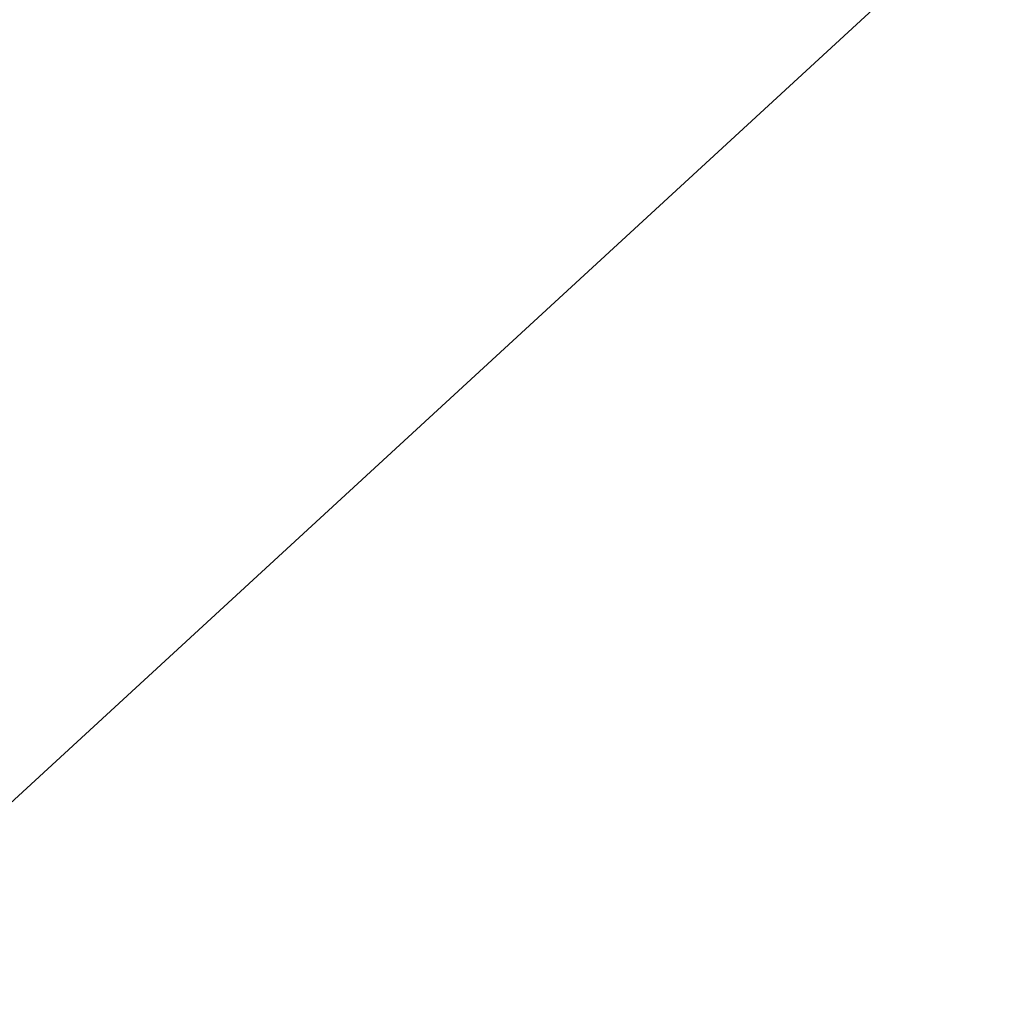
# Model space of a CAD drawing. Header units: centimetres. Extents: x -4.2 to 44.7, y 2.4 to 18.7.
# Tile 172 of 256: x 0.4063 to 0.4301, y 16.2938 to 16.3177. Entities that reach past the tile are written whole.
import ezdxf

# ---------------------------------------------------------------- set-up
doc = ezdxf.new("R2010")
doc.units = ezdxf.units.CM
doc.layers.add('417', color=7, linetype='Continuous', true_color=0x9a9ae5)

msp = doc.modelspace()

# ---------------------------------------------------------------- meshes
at = {"layer": '417', "color": 254, "true_color": 0xcad1ee}
mesh = msp.add_polyface(dxfattribs=at)
corners = [(0.120847, 16.593752, 36.785484), (0.218694, 16.666365, 36.792), (0.101789, 16.59593, 36.785061), (0.13951, 16.595173, 36.786079), (0.157585, 16.600046, 36.786842), (-0.010996, 16.575237, 36.718796), (-0.021103, 16.494535, 36.680748), (0.016309, 16.550104, 36.718258), (0.048235, 16.626848, 36.78516), (0.064042, 16.612669, 36.784866), (0.047803, 16.5305, 36.718128), (0.082419, 16.602169, 36.78484), (0.082258, 16.517193, 36.718407), (0.101789, 16.59593, 36.785061), (0.118339, 16.510651, 36.719078), (0.120847, 16.593752, 36.785484), (0.154653, 16.511047, 36.720119), (0.13951, 16.595173, 36.786079), (0.18974, 16.518303, 36.721485), (0.157585, 16.600046, 36.786842), (0.222388, 16.533098, 36.723167), (0.174413, 16.608196, 36.787739), (0.01971, 16.377686, 34.464863), (0.136159, 16.58742, 34.281239), (0.228184, 16.485291, 34.278526), (-0.063851, 16.443914, 34.46595), (0.044134, 16.689548, 34.283947), (-0.13972, 16.519005, 34.467712), (-0.060677, 16.53146, 36.681549), (-0.145885, 16.455372, 36.655521), (-0.083869, 16.396597, 36.654217), (0.024091, 16.465204, 36.680496), (0.0732, 16.444616, 36.680809), (0.124364, 16.433498, 36.681667), (0.175634, 16.432152, 36.683041), (0.225042, 16.440569, 36.684864), (-0.060677, 16.53146, 36.681549), (-0.033155, 16.604998, 36.719715), (-0.093288, 16.574646, 36.682873), (-0.010996, 16.575237, 36.718796), (0.048235, 16.626848, 36.78516), (-0.117749, 16.622618, 36.684673), (0.400731, 16.293798, 34.273441), (-0.298713, 17.144667, 33.396355), (0.437488, 16.327637, 33.374664), (0.389228, 16.306564, 34.273781), (0.366222, 16.332096, 34.27446), (0.320209, 16.383162, 34.275814), (-0.298713, 17.144667, 33.396355), (0.439238, 16.329693, 33.356594), (0.437488, 16.327637, 33.374664), (0.443734, 16.33423, 33.33831), (-0.285074, 17.158382, 33.342632), (0.451126, 16.341352, 33.320946), (-0.292467, 17.15126, 33.359997)]
mesh.append_faces([[corners[k] for k in face] for face in [(0, 1, 2), (3, 1, 0), (4, 1, 3), (5, 6, 7), (7, 8, 5), (7, 9, 8), (10, 9, 7), (10, 11, 9), (12, 11, 10), (12, 13, 11), (14, 13, 12), (14, 15, 13), (16, 15, 14), (16, 17, 15), (18, 17, 16), (18, 19, 17), (20, 19, 18), (20, 21, 19), (22, 23, 24), (25, 23, 22), (25, 26, 23), (25, 27, 26), (6, 28, 29), (6, 5, 28), (30, 31, 6), (6, 10, 7), (10, 6, 31), (31, 12, 10), (12, 31, 32), (32, 14, 12), (14, 32, 33), (33, 16, 14), (16, 33, 34), (34, 18, 16), (18, 34, 35), (36, 37, 38), (39, 37, 36), (40, 37, 39), (37, 41, 38), (42, 43, 44), (45, 43, 42), (46, 43, 45), (47, 43, 46), (48, 49, 50), (51, 52, 53), (49, 54, 51)]], dxfattribs={"color": 254})

doc.saveas('drawing.dxf')
